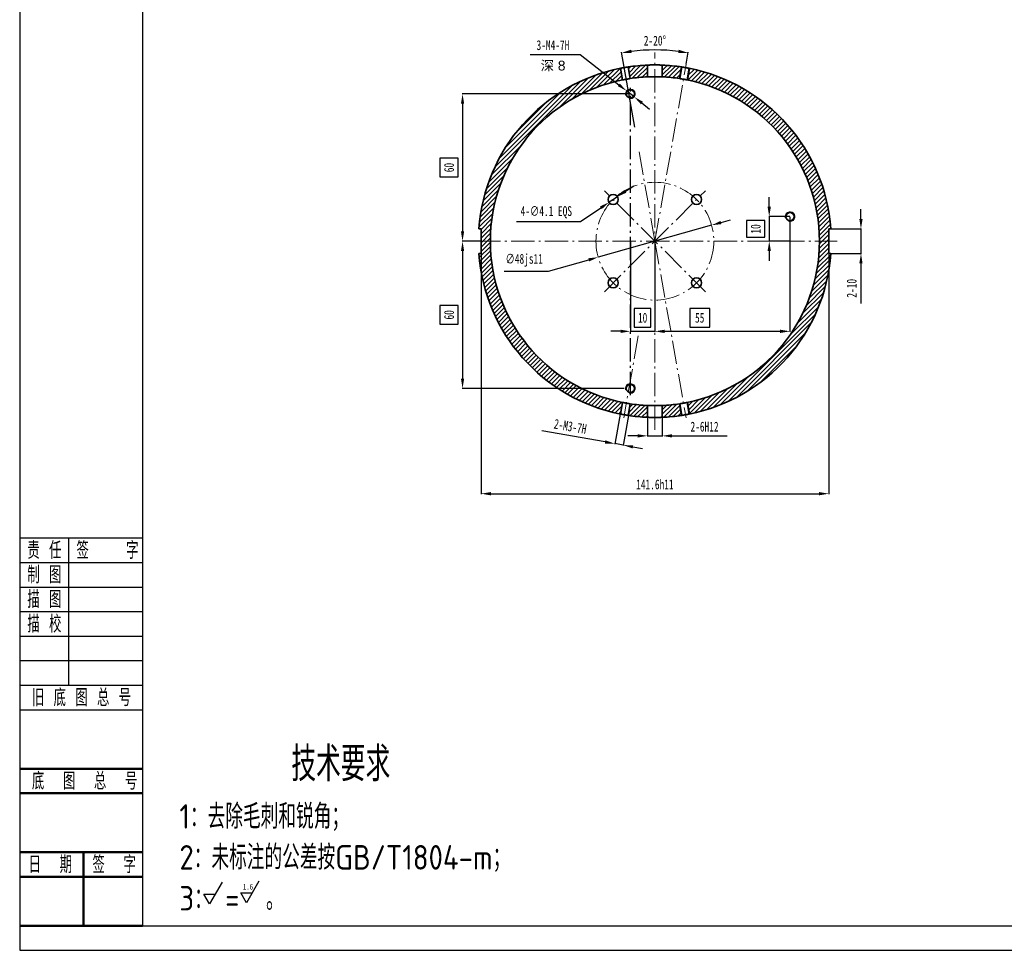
# Model space of a CAD drawing. Header units: millimetres. Extents: x -33921 to -29933, y -26486 to -26076.
# Tile 1 of 34: x -33921 to -33721, y -26375 to -26186. Entities that reach past the tile are written whole.
import ezdxf

# ---------------------------------------------------------------- set-up
doc = ezdxf.new("R2010")
doc.units = ezdxf.units.MM
doc.linetypes.add('GEN7A', pattern=[6.875, 4.75, -0.875, 0.375, -0.875])
doc.linetypes.add('SLD-实线', pattern=[0])
doc.layers.add('尺寸', color=7, linetype='Continuous')
doc.layers.add('尺寸线', color=5, linetype='Continuous', lineweight=15)
doc.layers.add('文字', color=5, linetype='SLD-实线', lineweight=20)
doc.styles.add('SLDTEXTSTYLE5', font='TXT', dxfattribs={"width": 0.7})
doc.styles.get("Standard").update_dxf_attribs({"font": 'arial.ttf', "height": 1})
doc.styles.add('图框文字', font='gbenor.shx', dxfattribs={"bigfont": 'gbcbig.shx'})
doc.styles.add('绘图文字3.5', font='gbenor.shx', dxfattribs={"bigfont": 'gbcbig.shx'})
doc.dimstyles.new('1-2', dxfattribs={"dimtxt": 2, "dimasz": 2, "dimexe": 0.1, "dimexo": 0.05, "dimgap": 0.875, "dimtad": 1, "dimtoh": 1, "dimlfac": 2, "dimrnd": 1e-09, "dimzin": 12, "dimdsep": 46, "dimtxsty": 'SLDTEXTSTYLE5', "dimcen": 0.09, "dimclrd": 5, "dimclre": 5, "dimclrt": 5, "dimadec": 0, "dimazin": 3, "dimtfac": 1, "dimtmove": 0, "dimatfit": 3, "dimfxl": 1, "dimfrac": 2, "dimtolj": 1, "dimtzin": 12, "dimarcsym": 0})
doc.dimstyles.new('1-2 A', dxfattribs={"dimtxt": 2, "dimasz": 2, "dimexe": 0.1, "dimexo": 0.05, "dimgap": -0.875, "dimtad": 1, "dimlfac": 2, "dimrnd": 1e-09, "dimzin": 12, "dimdsep": 46, "dimtxsty": 'SLDTEXTSTYLE5', "dimcen": 0.09, "dimclrd": 5, "dimclre": 5, "dimclrt": 5, "dimadec": 0, "dimazin": 3, "dimtfac": 1, "dimtmove": 0, "dimatfit": 3, "dimfxl": 1, "dimfrac": 2, "dimtolj": 1, "dimtzin": 12, "dimarcsym": 0})
doc.dimstyles.new('1-2 v', dxfattribs={"dimtxt": 2, "dimasz": 2, "dimexe": 0.1, "dimexo": 0.05, "dimgap": 0.875, "dimtad": 1, "dimlfac": 2, "dimrnd": 1e-09, "dimzin": 12, "dimdsep": 46, "dimtxsty": 'SLDTEXTSTYLE5', "dimcen": 0.09, "dimclrd": 5, "dimclre": 5, "dimclrt": 5, "dimadec": 0, "dimazin": 3, "dimtfac": 1, "dimtmove": 0, "dimatfit": 3, "dimfxl": 1, "dimfrac": 2, "dimtolj": 1, "dimtzin": 12, "dimarcsym": 0})
pattern_1 = [(45, (452.9535, 0), (-0.449012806, 0.449012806), [])]

# ---------------------------------------------------------------- blocks, each defined once
blk = doc.blocks.new('*D672')
at = {"layer": 'Defpoints', "color": 0, "transparency": 16777216}
for p in [(-33780.12, -26227.45), (-33803.22, -26233.97)]:
    blk.add_point(p, dxfattribs=at)
at = {"layer": '尺寸线', "color": 5, "lineweight": -2, "transparency": 16777216}
for p, q in [((-33780.12, -26227.45), (-33803.22, -26233.97)), ((-33778.2, -26226.91), (-33776.27, -26226.37)), ((-33813.32, -26236.81), (-33805.14, -26234.51)), ((-33822.36, -26236.81), (-33813.32, -26236.81))]:
    blk.add_line(p, q, dxfattribs=at)
at = {"layer": '尺寸线', "color": 5, "transparency": 16777216}
for points in [[(-33778.29, -26226.59), (-33778.11, -26227.23), (-33780.12, -26227.45)], [(-33805.24, -26234.19), (-33805.05, -26234.83), (-33803.22, -26233.97)]]:
    blk.add_solid(points, dxfattribs=at)
at = {"layer": '尺寸线', "color": 5, "transparency": 16777216, "insert": (-33818.28, -26234.6), "char_height": 2, "attachment_point": 5, "style": 'SLDTEXTSTYLE5'}
blk.add_mtext('\\A1;∅48js11', dxfattribs=at)
blk = doc.blocks.new('*D663')
at = {"layer": 'Defpoints', "color": 0, "transparency": 16777216}
for p in [(-33799.3, -26221.65), (-33801.01, -26222.79)]:
    blk.add_point(p, dxfattribs=at)
at = {"layer": '尺寸线', "color": 5, "lineweight": -2, "transparency": 16777216}
for p, q in [((-33797.64, -26220.54), (-33795.98, -26219.43)), ((-33799.3, -26221.65), (-33801.01, -26222.79)), ((-33806.84, -26226.7), (-33802.67, -26223.91)), ((-33819.85, -26226.7), (-33806.84, -26226.7))]:
    blk.add_line(p, q, dxfattribs=at)
at = {"layer": '尺寸线', "color": 5, "transparency": 16777216}
for points in [[(-33797.83, -26220.26), (-33797.46, -26220.82), (-33799.3, -26221.65)], [(-33802.85, -26223.63), (-33802.48, -26224.18), (-33801.01, -26222.79)]]:
    blk.add_solid(points, dxfattribs=at)
at = {"layer": '尺寸线', "color": 5, "transparency": 16777216, "insert": (-33813.78, -26224.83), "char_height": 2, "attachment_point": 5, "style": 'SLDTEXTSTYLE5'}
blk.add_mtext('\\A1;4-∅4.1 EQS', dxfattribs=at)
blk = doc.blocks.new('*D664')
at = {"layer": 'Defpoints', "color": 0, "transparency": 16777216}
for p in [(-33796.67, -26230.71), (-33791.67, -26230.71), (-33791.67, -26249.07)]:
    blk.add_point(p, dxfattribs=at)
at = {"layer": '尺寸线', "color": 5, "lineweight": -2, "transparency": 16777216}
for p, q in [((-33796.67, -26230.76), (-33796.67, -26249.17)), ((-33791.67, -26230.76), (-33791.67, -26249.17)), ((-33792.48, -26244.45), (-33795.86, -26244.45)), ((-33795.86, -26244.45), (-33795.86, -26248.2)), ((-33792.48, -26248.2), (-33792.48, -26244.45)), ((-33798.67, -26249.07), (-33800.67, -26249.07)), ((-33796.67, -26249.07), (-33791.67, -26249.07)), ((-33795.86, -26248.2), (-33792.48, -26248.2)), ((-33789.67, -26249.07), (-33787.67, -26249.07))]:
    blk.add_line(p, q, dxfattribs=at)
at = {"layer": '尺寸线', "color": 5, "transparency": 16777216}
for points in [[(-33798.67, -26248.74), (-33798.67, -26249.41), (-33796.67, -26249.07)], [(-33789.67, -26248.74), (-33789.67, -26249.41), (-33791.67, -26249.07)]]:
    blk.add_solid(points, dxfattribs=at)
at = {"layer": '尺寸线', "color": 5, "transparency": 16777216, "insert": (-33794.17, -26246.32), "char_height": 2, "attachment_point": 5, "style": 'SLDTEXTSTYLE5'}
blk.add_mtext('\\A1;10', dxfattribs=at)
blk = doc.blocks.new('*D665')
at = {"layer": 'Defpoints', "color": 0, "transparency": 16777216}
for p in [(-33796.67, -26200.71), (-33830.83, -26230.71), (-33827.07, -26230.71)]:
    blk.add_point(p, dxfattribs=at)
at = {"layer": '尺寸线', "color": 5, "lineweight": -2, "transparency": 16777216}
for p, q in [((-33796.72, -26200.71), (-33830.93, -26200.71)), ((-33830.83, -26202.71), (-33830.83, -26228.71)), ((-33831.7, -26213.78), (-33835.45, -26213.78)), ((-33835.45, -26213.78), (-33835.45, -26217.63)), ((-33831.7, -26217.63), (-33831.7, -26213.78)), ((-33835.45, -26217.63), (-33831.7, -26217.63)), ((-33827.12, -26230.71), (-33830.93, -26230.71))]:
    blk.add_line(p, q, dxfattribs=at)
at = {"layer": '尺寸线', "color": 5, "transparency": 16777216}
for points in [[(-33831.16, -26202.71), (-33830.5, -26202.71), (-33830.83, -26200.71)], [(-33831.16, -26228.71), (-33830.5, -26228.71), (-33830.83, -26230.71)]]:
    blk.add_solid(points, dxfattribs=at)
at = {"layer": '尺寸线', "color": 5, "transparency": 16777216, "insert": (-33833.58, -26215.71), "char_height": 2, "attachment_point": 5, "rotation": 90, "style": 'SLDTEXTSTYLE5'}
blk.add_mtext('\\A1;60', dxfattribs=at)
blk = doc.blocks.new('*D666')
at = {"layer": 'Defpoints', "color": 0, "transparency": 16777216}
for p in [(-33827.07, -26230.71), (-33830.83, -26260.71), (-33797.91, -26260.71)]:
    blk.add_point(p, dxfattribs=at)
at = {"layer": '尺寸线', "color": 5, "lineweight": -2, "transparency": 16777216}
for p, q in [((-33827.12, -26230.71), (-33830.93, -26230.71)), ((-33830.83, -26232.71), (-33830.83, -26258.71)), ((-33831.7, -26243.78), (-33835.45, -26243.78)), ((-33835.45, -26243.78), (-33835.45, -26247.63)), ((-33831.7, -26247.63), (-33831.7, -26243.78)), ((-33835.45, -26247.63), (-33831.7, -26247.63)), ((-33797.96, -26260.71), (-33830.93, -26260.71))]:
    blk.add_line(p, q, dxfattribs=at)
at = {"layer": '尺寸线', "color": 5, "transparency": 16777216}
for points in [[(-33831.16, -26232.71), (-33830.5, -26232.71), (-33830.83, -26230.71)], [(-33831.16, -26258.71), (-33830.5, -26258.71), (-33830.83, -26260.71)]]:
    blk.add_solid(points, dxfattribs=at)
at = {"layer": '尺寸线', "color": 5, "transparency": 16777216, "insert": (-33833.58, -26245.71), "char_height": 2, "attachment_point": 5, "rotation": 90, "style": 'SLDTEXTSTYLE5'}
blk.add_mtext('\\A1;60', dxfattribs=at)
blk = doc.blocks.new('*D667')
at = {"layer": 'Defpoints', "color": 0, "transparency": 16777216}
for p in [(-33764.17, -26225.71), (-33791.67, -26230.71), (-33764.17, -26249.07)]:
    blk.add_point(p, dxfattribs=at)
at = {"layer": '尺寸线', "color": 5, "lineweight": -2, "transparency": 16777216}
for p, q in [((-33764.17, -26225.76), (-33764.17, -26249.17)), ((-33791.67, -26230.76), (-33791.67, -26249.17)), ((-33780.51, -26244.45), (-33784.59, -26244.45)), ((-33784.59, -26244.45), (-33784.59, -26248.2)), ((-33780.51, -26248.2), (-33780.51, -26244.45)), ((-33789.67, -26249.07), (-33766.17, -26249.07)), ((-33784.59, -26248.2), (-33780.51, -26248.2))]:
    blk.add_line(p, q, dxfattribs=at)
at = {"layer": '尺寸线', "color": 5, "transparency": 16777216}
for points in [[(-33789.67, -26248.74), (-33789.67, -26249.41), (-33791.67, -26249.07)], [(-33766.17, -26248.74), (-33766.17, -26249.41), (-33764.17, -26249.07)]]:
    blk.add_solid(points, dxfattribs=at)
at = {"layer": '尺寸线', "color": 5, "transparency": 16777216, "insert": (-33782.55, -26246.32), "char_height": 2, "attachment_point": 5, "style": 'SLDTEXTSTYLE5'}
blk.add_mtext('\\A1;55', dxfattribs=at)
blk = doc.blocks.new('*D668')
at = {"layer": 'Defpoints', "color": 0, "transparency": 16777216}
for p in [(-33764.17, -26225.71), (-33768.39, -26230.71), (-33764.17, -26230.71)]:
    blk.add_point(p, dxfattribs=at)
at = {"layer": '尺寸线', "color": 5, "lineweight": -2, "transparency": 16777216}
for p, q in [((-33768.39, -26223.71), (-33768.39, -26221.71)), ((-33769.27, -26226.52), (-33773.02, -26226.52)), ((-33773.02, -26226.52), (-33773.02, -26229.9)), ((-33769.27, -26229.9), (-33769.27, -26226.52)), ((-33764.22, -26225.71), (-33768.49, -26225.71)), ((-33768.39, -26225.71), (-33768.39, -26230.71)), ((-33773.02, -26229.9), (-33769.27, -26229.9)), ((-33764.22, -26230.71), (-33768.49, -26230.71)), ((-33768.39, -26232.71), (-33768.39, -26234.71))]:
    blk.add_line(p, q, dxfattribs=at)
at = {"layer": '尺寸线', "color": 5, "transparency": 16777216}
for points in [[(-33768.73, -26223.71), (-33768.06, -26223.71), (-33768.39, -26225.71)], [(-33768.73, -26232.71), (-33768.06, -26232.71), (-33768.39, -26230.71)]]:
    blk.add_solid(points, dxfattribs=at)
at = {"layer": '尺寸线', "color": 5, "transparency": 16777216, "insert": (-33771.14, -26228.21), "char_height": 2, "attachment_point": 5, "rotation": 90, "style": 'SLDTEXTSTYLE5'}
blk.add_mtext('\\A1;10', dxfattribs=at)
blk = doc.blocks.new('*D673')
at = {"layer": 'Defpoints', "color": 0, "transparency": 16777216}
for p in [(-33797.46, -26200.09), (-33795.88, -26201.33)]:
    blk.add_point(p, dxfattribs=at)
at = {"layer": '尺寸线', "color": 5, "lineweight": -2, "transparency": 16777216}
for p, q in [((-33817.09, -26192.68), (-33806.88, -26192.68)), ((-33806.88, -26192.68), (-33799.03, -26198.85)), ((-33795.88, -26201.33), (-33797.46, -26200.09)), ((-33794.31, -26202.56), (-33792.74, -26203.8))]:
    blk.add_line(p, q, dxfattribs=at)
at = {"layer": '尺寸线', "color": 5, "transparency": 16777216}
for points in [[(-33798.82, -26198.59), (-33799.23, -26199.12), (-33797.46, -26200.09)], [(-33794.11, -26202.3), (-33794.52, -26202.82), (-33795.88, -26201.33)]]:
    blk.add_solid(points, dxfattribs=at)
at = {"layer": '尺寸线', "color": 5, "transparency": 16777216, "insert": (-33812.43, -26190.8), "char_height": 2, "attachment_point": 5, "style": 'SLDTEXTSTYLE5'}
blk.add_mtext('\\A1;3-M4-7H', dxfattribs=at)
blk = doc.blocks.new('*D669')
at = {"layer": 'Defpoints', "color": 0, "transparency": 16777216}
for p in [(-33793.17, -26266.55), (-33790.17, -26266.58), (-33790.17, -26270.36)]:
    blk.add_point(p, dxfattribs=at)
at = {"layer": '尺寸线', "color": 5, "lineweight": -2, "transparency": 16777216}
for p, q in [((-33793.17, -26266.6), (-33793.17, -26270.46)), ((-33790.17, -26266.63), (-33790.17, -26270.46)), ((-33795.17, -26270.36), (-33797.17, -26270.36)), ((-33793.17, -26270.36), (-33790.17, -26270.36)), ((-33788.17, -26270.36), (-33776.95, -26270.36))]:
    blk.add_line(p, q, dxfattribs=at)
at = {"layer": '尺寸线', "color": 5, "transparency": 16777216}
for points in [[(-33795.17, -26270.03), (-33795.17, -26270.7), (-33793.17, -26270.36)], [(-33788.17, -26270.03), (-33788.17, -26270.7), (-33790.17, -26270.36)]]:
    blk.add_solid(points, dxfattribs=at)
at = {"layer": '尺寸线', "color": 5, "transparency": 16777216, "insert": (-33781.56, -26268.49), "char_height": 2, "attachment_point": 5, "style": 'SLDTEXTSTYLE5'}
blk.add_mtext('\\A1;2-6H12', dxfattribs=at)
blk = doc.blocks.new('*D674')
at = {"layer": 'Defpoints', "color": 0, "transparency": 16777216}
for p in [(-33789.4, -26191.81), (-33785.32, -26194.72), (-33795.76, -26207.5), (-33791.67, -26230.71), (-33791.67, -26230.71)]:
    blk.add_point(p, dxfattribs=at)
at = {"layer": '尺寸线', "color": 5, "lineweight": -2, "transparency": 16777216}
for p, q in [((-33795.77, -26207.45), (-33798.45, -26192.24)), ((-33785.32, -26194.67), (-33784.89, -26192.24))]:
    blk.add_line(p, q, dxfattribs=at)
blk.add_arc((-33791.67, -26230.71), 38.96, 82.9415, 97.0585, dxfattribs=at)
at = {"layer": '尺寸线', "color": 5, "transparency": 16777216}
for points in [[(-33796.41, -26192.37), (-33796.51, -26191.71), (-33798.44, -26192.34)], [(-33786.83, -26191.71), (-33786.93, -26192.37), (-33784.9, -26192.34)]]:
    blk.add_solid(points, dxfattribs=at)
at = {"layer": '尺寸线', "color": 5, "transparency": 16777216, "insert": (-33791.67, -26189.87), "char_height": 2, "attachment_point": 5, "style": 'SLDTEXTSTYLE5'}
blk.add_mtext('\\A1;2-20°', dxfattribs=at)
blk = doc.blocks.new('*D675')
at = {"layer": 'Defpoints', "color": 0, "transparency": 16777216}
for p in [(-33798.56, -26264.72), (-33796.83, -26265.02), (-33798.11, -26272.25)]:
    blk.add_point(p, dxfattribs=at)
at = {"layer": '尺寸线', "color": 5, "lineweight": -2, "transparency": 16777216}
for p, q in [((-33798.56, -26264.77), (-33799.85, -26272.05)), ((-33796.84, -26265.07), (-33798.12, -26272.35)), ((-33801.8, -26271.6), (-33814.68, -26269.33)), ((-33798.11, -26272.25), (-33799.83, -26271.95)), ((-33796.14, -26272.6), (-33794.17, -26272.95))]:
    blk.add_line(p, q, dxfattribs=at)
at = {"layer": '尺寸线', "color": 5, "transparency": 16777216}
for points in [[(-33801.74, -26271.27), (-33801.86, -26271.93), (-33799.83, -26271.95)], [(-33796.08, -26272.27), (-33796.2, -26272.93), (-33798.11, -26272.25)]]:
    blk.add_solid(points, dxfattribs=at)
at = {"layer": '尺寸线', "color": 5, "transparency": 16777216, "insert": (-33808.9, -26268.45), "char_height": 2, "attachment_point": 5, "rotation": 350, "style": 'SLDTEXTSTYLE5'}
blk.add_mtext('\\A1;2-M3-7H', dxfattribs=at)
blk = doc.blocks.new('*D670')
at = {"layer": 'Defpoints', "color": 0, "transparency": 16777216}
for p in [(-33827.07, -26230.71), (-33756.27, -26230.71), (-33756.27, -26282.14)]:
    blk.add_point(p, dxfattribs=at)
at = {"layer": '尺寸线', "color": 5, "lineweight": -2, "transparency": 16777216}
for p, q in [((-33827.07, -26230.76), (-33827.07, -26282.24)), ((-33756.27, -26230.76), (-33756.27, -26282.24)), ((-33825.07, -26282.14), (-33758.27, -26282.14))]:
    blk.add_line(p, q, dxfattribs=at)
at = {"layer": '尺寸线', "color": 5, "transparency": 16777216}
for points in [[(-33825.07, -26281.81), (-33825.07, -26282.48), (-33827.07, -26282.14)], [(-33758.27, -26281.81), (-33758.27, -26282.48), (-33756.27, -26282.14)]]:
    blk.add_solid(points, dxfattribs=at)
at = {"layer": '尺寸线', "color": 5, "lineweight": 18, "transparency": 16777216, "insert": (-33791.67, -26280.27), "char_height": 2, "attachment_point": 5, "style": 'SLDTEXTSTYLE5'}
blk.add_mtext('\\A1;141.6h11', dxfattribs=at)
blk = doc.blocks.new('*D671')
at = {"layer": 'Defpoints', "color": 0, "transparency": 16777216}
for p in [(-33755.86, -26228.21), (-33755.86, -26233.21), (-33749.72, -26233.21)]:
    blk.add_point(p, dxfattribs=at)
at = {"layer": '尺寸线', "color": 5, "lineweight": -2, "transparency": 16777216}
for p, q in [((-33749.72, -26226.21), (-33749.72, -26224.21)), ((-33755.81, -26228.21), (-33749.62, -26228.21)), ((-33749.72, -26228.21), (-33749.72, -26233.21)), ((-33755.81, -26233.21), (-33749.62, -26233.21)), ((-33749.72, -26235.21), (-33749.72, -26243.39))]:
    blk.add_line(p, q, dxfattribs=at)
at = {"layer": '尺寸线', "color": 5, "transparency": 16777216}
for points in [[(-33750.05, -26226.21), (-33749.39, -26226.21), (-33749.72, -26228.21)], [(-33750.05, -26235.21), (-33749.39, -26235.21), (-33749.72, -26233.21)]]:
    blk.add_solid(points, dxfattribs=at)
at = {"layer": '尺寸线', "color": 5, "transparency": 16777216, "insert": (-33751.6, -26240.3), "char_height": 2, "attachment_point": 5, "rotation": 90, "style": 'SLDTEXTSTYLE5'}
blk.add_mtext('\\A1;2-10', dxfattribs=at)

msp = doc.modelspace()

# ---------------------------------------------------------------- hatches: boundary and pattern name
at = {"layer": '尺寸', "linetype": 'Continuous', "lineweight": 18}
h = msp.add_hatch(dxfattribs=at)
h.set_pattern_fill('ANSI31', color=5, scale=0.2, style=0)
h.set_pattern_definition(pattern_1)
edge = h.paths.add_edge_path(flags=0)
edge.add_arc((-33791.6702, -26230.7083), 33.5, 101.325618, 258.674382, ccw=False)
edge.add_line((-33798.2491, -26197.8606), (-33798.666, -26195.4965))
edge.add_arc((-33791.6702, -26230.7083), 35.9, 101.236983, 176.006811)
edge.add_line((-33827.4831, -26228.2083), (-33827.0702, -26228.2083))
edge.add_line((-33827.0702, -26228.2083), (-33827.0702, -26233.2083))
edge.add_line((-33827.0702, -26233.2083), (-33827.4831, -26233.2083))
edge.add_arc((-33791.6702, -26230.7083), 35.9, 183.993189, 258.763017)
edge.add_line((-33798.666, -26265.92), (-33798.2491, -26263.5559))
h = msp.add_hatch(dxfattribs=at)
h.set_pattern_fill('ANSI31', color=5, scale=0.2, style=0)
h.set_pattern_definition(pattern_1)
h.paths.add_polyline_path([(-33793.1702, -26194.8396, 0.02779431), (-33797.1395, -26195.2273), (-33796.7226, -26197.5914, -0.02665767), (-33793.1702, -26197.2419)])
h = msp.add_hatch(dxfattribs=at)
h.set_pattern_fill('ANSI31', color=5, scale=0.2, style=0)
h.set_pattern_definition(pattern_1)
edge = h.paths.add_edge_path(flags=0)
edge.add_line((-33786.6178, -26197.5914), (-33786.2009, -26195.2273))
edge.add_arc((-33791.6702, -26230.7083), 35.9, 81.236983, 87.605329)
edge.add_line((-33790.1702, -26194.8396), (-33790.1702, -26197.2419))
edge.add_arc((-33791.6702, -26230.7083), 33.5, 81.325618, 87.433659, ccw=False)
h = msp.add_hatch(dxfattribs=at)
h.set_pattern_fill('ANSI31', color=5, scale=0.2, style=0)
h.set_pattern_definition(pattern_1)
edge = h.paths.add_edge_path(flags=0)
edge.add_arc((-33791.6702, -26230.7083), 33.5, -78.674382, 78.674382, ccw=False)
edge.add_line((-33785.0913, -26263.5559), (-33784.6745, -26265.92))
edge.add_arc((-33791.6702, -26230.7083), 35.9, 281.236983, 356.006811)
edge.add_line((-33755.8574, -26233.2083), (-33756.2702, -26233.2083))
edge.add_line((-33756.2702, -26233.2083), (-33756.2702, -26228.2083))
edge.add_line((-33756.2702, -26228.2083), (-33755.8574, -26228.2083))
edge.add_arc((-33791.6702, -26230.7083), 35.9, 3.993189, 78.763017)
edge.add_line((-33784.6745, -26195.4965), (-33785.0913, -26197.8606))
h = msp.add_hatch(dxfattribs=at)
h.set_pattern_fill('ANSI31', color=5, scale=0.2, style=0)
h.set_pattern_definition(pattern_1)
edge = h.paths.add_edge_path(flags=0)
edge.add_line((-33796.7226, -26263.8251), (-33797.1395, -26266.1892))
edge.add_arc((-33791.6702, -26230.7083), 35.9, 261.236983, 267.605329)
edge.add_line((-33793.1702, -26266.5769), (-33793.1702, -26264.1747))
edge.add_arc((-33791.6702, -26230.7083), 33.5, 261.325618, 267.433659, ccw=False)
h = msp.add_hatch(dxfattribs=at)
h.set_pattern_fill('ANSI31', color=5, scale=0.2, style=0)
h.set_pattern_definition(pattern_1)
h.paths.add_polyline_path([(-33786.6178, -26263.8251, -0.02665767), (-33790.1702, -26264.1747), (-33790.1702, -26266.5769, 0.02779431), (-33786.2009, -26266.1892)])

# ---------------------------------------------------------------- linework, layer by layer
at = {"color": 7, "linetype": 'Continuous', "lineweight": 18}
for p, q in [((-33798.3476, -26197.878), (-33798.7644, -26195.5139)), ((-33796.6242, -26197.5741), (-33797.041, -26195.21)), ((-33786.7163, -26197.5741), (-33786.2994, -26195.21)), ((-33784.9929, -26197.878), (-33784.576, -26195.5139)), ((-33798.3476, -26263.5386), (-33798.7644, -26265.9027)), ((-33784.9929, -26263.5386), (-33784.576, -26265.9027)), ((-33796.6242, -26263.8425), (-33797.041, -26266.2066)), ((-33786.7163, -26263.8425), (-33786.2994, -26266.2066))]:
    msp.add_line(p, q, dxfattribs=at)
at = {"color": 7, "linetype": 'Continuous', "lineweight": 35}
for p, q in [((-33798.2491, -26197.8606), (-33798.666, -26195.4965)), ((-33798.2491, -26197.8606), (-33798.666, -26195.4965)), ((-33796.7226, -26197.5914), (-33797.1395, -26195.2273)), ((-33796.7227, -26197.5915), (-33797.1395, -26195.2274)), ((-33793.1702, -26194.8396), (-33793.1702, -26197.2419)), ((-33790.1702, -26197.2419), (-33790.1702, -26194.8396)), ((-33786.2009, -26195.2273), (-33786.6178, -26197.5914)), ((-33786.2009, -26195.2274), (-33786.6178, -26197.5915)), ((-33785.0913, -26197.8606), (-33784.6745, -26195.4965)), ((-33785.0913, -26197.8606), (-33784.6745, -26195.4965)), ((-33827.0702, -26228.2083), (-33827.4831, -26228.2083)), ((-33827.0702, -26233.2083), (-33827.0702, -26228.2083)), ((-33755.8574, -26228.2083), (-33756.2702, -26228.2083)), ((-33756.2702, -26228.2083), (-33756.2702, -26233.2083)), ((-33827.4831, -26233.2083), (-33827.0702, -26233.2083)), ((-33756.2702, -26233.2083), (-33755.8574, -26233.2083)), ((-33798.666, -26265.92), (-33798.2491, -26263.5559)), ((-33798.666, -26265.9201), (-33798.2491, -26263.5559)), ((-33784.6745, -26265.92), (-33785.0913, -26263.5559)), ((-33784.6745, -26265.9201), (-33785.0913, -26263.5559)), ((-33797.1395, -26266.1892), (-33796.7226, -26263.8251)), ((-33797.1395, -26266.1892), (-33796.7227, -26263.8251)), ((-33793.1702, -26264.1747), (-33793.1702, -26266.5769)), ((-33790.1702, -26266.5769), (-33790.1702, -26264.1747)), ((-33786.2009, -26266.1892), (-33786.6178, -26263.8251)), ((-33786.2009, -26266.1892), (-33786.6178, -26263.8251))]:
    msp.add_line(p, q, dxfattribs=at)
at = {"color": 0, "lineweight": 30}
for p, q in [((-33920.9901, -26291.151), (-33895.9901, -26291.151)), ((-33910.9901, -26321.151), (-33910.9901, -26291.151)), ((-33920.9901, -26296.151), (-33895.9901, -26296.151)), ((-33920.9901, -26301.151), (-33895.9901, -26301.151)), ((-33920.9901, -26306.151), (-33895.9901, -26306.151)), ((-33920.9901, -26311.151), (-33895.9901, -26311.151)), ((-33920.9901, -26316.151), (-33895.9901, -26316.151)), ((-33920.9901, -26321.151), (-33895.9901, -26321.151)), ((-33920.9901, -26326.151), (-33895.9901, -26326.151))]:
    msp.add_line(p, q, dxfattribs=at)
at = {"color": 0, "lineweight": 50}
for p, q in [((-33920.9901, -26338.151), (-33895.9901, -26338.151)), ((-33920.9901, -26343.151), (-33895.9901, -26343.151)), ((-33920.9901, -26355.151), (-33895.9901, -26355.151)), ((-33907.9901, -26355.151), (-33907.9901, -26370.151)), ((-33920.9901, -26360.151), (-33895.9901, -26360.151)), ((-33895.9901, -26370.151), (-33920.9901, -26370.151))]:
    msp.add_line(p, q, dxfattribs=at)
at = {"lineweight": 30}
for points in [[(-33920.9901, -26375.151), (-33500.9901, -26375.151), (-33500.9901, -26078.151), (-33920.9901, -26078.151)], [(-33895.9901, -26370.151), (-33505.9901, -26370.151), (-33505.9901, -26083.151), (-33895.9901, -26083.151)]]:
    msp.add_lwpolyline(points, close=True, dxfattribs=at)
for points in [[(-33879.7873, -26361.2908), (-33882.3277, -26365.6908), (-33883.4824, -26363.6908), (-33881.173, -26363.6908)], [(-33872.273, -26361.0497), (-33874.8134, -26365.4497), (-33875.9681, -26363.4497), (-33873.6587, -26363.4497)]]:
    msp.add_lwpolyline(points)
at = {"color": 7, "linetype": 'Continuous', "lineweight": 35}
for centre in [(-33796.6702, -26200.7083), (-33764.1702, -26225.7083), (-33796.6702, -26260.7083)]:
    msp.add_circle(centre, 0.825, dxfattribs=at)
for centre, radius, start, end in [((-33791.6702, -26230.7083), 35.9, 101.236983, 176.006811), ((-33791.6702, -26230.7083), 35.9, 92.394671, 98.763017), ((-33791.6702, -26230.7083), 35.9, 81.236983, 87.605329), ((-33791.6702, -26230.7083), 35.9, 3.993189, 78.763017), ((-33791.6702, -26230.7083), 33.5, 92.566341, 98.674382), ((-33791.6702, -26230.7083), 33.5, 81.325618, 87.433659), ((-33791.6702, -26230.7083), 33.5, 101.325618, 258.674382), ((-33791.6702, -26230.7083), 33.5, 281.325618, 78.674382), ((-33800.1555, -26222.223), 1.025, 90, 270), ((-33800.1555, -26222.223), 1.025, 270, 90), ((-33783.1849, -26222.223), 1.025, 90, 270), ((-33783.1849, -26222.223), 1.025, 270, 90), ((-33791.6702, -26230.7083), 35.9, 183.993189, 258.763017), ((-33791.6702, -26230.7083), 35.9, 281.236983, 356.006811), ((-33800.1555, -26239.1935), 1.025, 90, 270), ((-33800.1555, -26239.1935), 1.025, 270, 90), ((-33783.1849, -26239.1935), 1.025, 90, 270), ((-33783.1849, -26239.1935), 1.025, 270, 90), ((-33791.6702, -26230.7083), 33.5, 261.325618, 267.433659), ((-33791.6702, -26230.7083), 33.5, 272.566341, 278.674382), ((-33791.6702, -26230.7083), 35.9, 261.236983, 267.605329), ((-33791.6702, -26230.7083), 35.9, 272.394671, 278.763017)]:
    msp.add_arc(centre, radius, start, end, dxfattribs=at)
at = {"color": 7, "linetype": 'Continuous', "lineweight": 18}
for centre in [(-33796.6702, -26200.7083), (-33764.1702, -26225.7083), (-33796.6702, -26260.7083)]:
    msp.add_arc(centre, 1, 255, 195, dxfattribs=at)
at = {"color": 7, "linetype": 'Continuous', "lineweight": 35}
for points, knots in [([(-33797.1395, -26195.2273), (-33797.1399, -26195.2274), (-33797.1408, -26195.2275), (-33797.1482, -26195.2286), (-33797.1615, -26195.2306), (-33797.1823, -26195.2338), (-33797.2116, -26195.2384), (-33797.2507, -26195.2445), (-33797.3004, -26195.2525), (-33797.3925, -26195.2672), (-33797.538, -26195.291), (-33797.7293, -26195.3232), (-33797.9372, -26195.3592), (-33798.1916, -26195.4054), (-33798.4078, -26195.446), (-33798.5379, -26195.4712), (-33798.6019, -26195.4837), (-33798.6414, -26195.4915), (-33798.6625, -26195.4957), (-33798.6649, -26195.4962), (-33798.666, -26195.4965)], [0, 0, 0, 0, 0.02380737, 0.04972057, 0.07773941, 0.10786365, 0.14009301, 0.17442719, 0.21086585, 0.24940863, 0.34873595, 0.43271144, 0.50128651, 0.60899291, 0.75088979, 0.81144131, 0.86663164, 0.91645702, 0.96091409, 1, 1, 1, 1]), ([(-33793.1702, -26194.8396), (-33793.1699, -26194.8396), (-33793.1692, -26194.8396), (-33793.1637, -26194.8393), (-33793.155, -26194.839), (-33793.1385, -26194.8383), (-33793.1093, -26194.8371), (-33793.044, -26194.8345), (-33792.9288, -26194.8302), (-33792.7417, -26194.824), (-33792.5127, -26194.8179), (-33792.2942, -26194.8135), (-33792.1083, -26194.8108), (-33791.9646, -26194.8094), (-33791.8181, -26194.8084), (-33791.7195, -26194.8083), (-33791.6702, -26194.8083)], [0, 0, 0, 0, 0.030875, 0.06170664, 0.09256779, 0.12353108, 0.18562185, 0.24771959, 0.37241987, 0.49755442, 0.62301231, 0.7486745, 0.81152004, 0.87440423, 0.93724844, 1, 1, 1, 1]), ([(-33791.6702, -26194.8083), (-33791.6456, -26194.8083), (-33791.5964, -26194.8083), (-33791.5228, -26194.8085), (-33791.4494, -26194.8089), (-33791.3523, -26194.8096), (-33791.2325, -26194.8108), (-33791.0468, -26194.8135), (-33790.8282, -26194.8178), (-33790.5992, -26194.824), (-33790.412, -26194.8302), (-33790.2967, -26194.8345), (-33790.2312, -26194.8371), (-33790.1963, -26194.8385), (-33790.1743, -26194.8394), (-33790.1716, -26194.8395), (-33790.1702, -26194.8396)], [0, 0, 0, 0, 0.03137302, 0.06269526, 0.09404302, 0.12549241, 0.18831893, 0.25112889, 0.37674473, 0.50219668, 0.62736157, 0.75212446, 0.81423428, 0.87639862, 0.93823729, 1, 1, 1, 1]), ([(-33784.6745, -26195.4965), (-33784.6749, -26195.4964), (-33784.6757, -26195.4962), (-33784.6831, -26195.4947), (-33784.6963, -26195.492), (-33784.7169, -26195.4879), (-33784.7461, -26195.4822), (-33784.7849, -26195.4746), (-33784.8345, -26195.465), (-33784.9262, -26195.4473), (-33785.0713, -26195.4199), (-33785.2624, -26195.3847), (-33785.4698, -26195.3475), (-33785.7236, -26195.304), (-33785.94, -26195.2684), (-33786.0711, -26195.2475), (-33786.1361, -26195.2372), (-33786.1761, -26195.231), (-33786.1974, -26195.2278), (-33786.1998, -26195.2275), (-33786.2009, -26195.2273)], [0, 0, 0, 0, 0.02378655, 0.04969339, 0.07772032, 0.10786709, 0.14013342, 0.17451901, 0.21102351, 0.24964655, 0.34900356, 0.43304023, 0.50170814, 0.60901232, 0.74994387, 0.81083612, 0.86629154, 0.91630621, 0.96087669, 1, 1, 1, 1]), ([(-33798.2491, -26197.8606), (-33798.2487, -26197.8605), (-33798.2478, -26197.8603), (-33798.2405, -26197.8588), (-33798.2273, -26197.8561), (-33798.2067, -26197.852), (-33798.1775, -26197.8462), (-33798.1387, -26197.8386), (-33798.0891, -26197.8289), (-33797.9974, -26197.8111), (-33797.8524, -26197.7836), (-33797.6613, -26197.7483), (-33797.4539, -26197.711), (-33797.2001, -26197.6676), (-33796.9836, -26197.6322), (-33796.8525, -26197.6114), (-33796.7875, -26197.6013), (-33796.7475, -26197.5951), (-33796.7262, -26197.5919), (-33796.7238, -26197.5916), (-33796.7226, -26197.5914)], [0, 0, 0, 0, 0.023786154, 0.04969265, 0.077719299, 0.107865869, 0.14013209, 0.174517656, 0.211022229, 0.249645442, 0.34900262, 0.433039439, 0.501707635, 0.609012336, 0.749943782, 0.810836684, 0.866292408, 0.916307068, 0.960877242, 1, 1, 1, 1]), ([(-33793.1702, -26197.2419), (-33793.1697, -26197.2418), (-33793.1686, -26197.2417), (-33793.1596, -26197.2412), (-33793.1438, -26197.2404), (-33793.1193, -26197.2392), (-33793.0852, -26197.2377), (-33793.0402, -26197.2358), (-33792.9832, -26197.2336), (-33792.913, -26197.2311), (-33792.8289, -26197.2282), (-33792.7106, -26197.2243), (-33792.5552, -26197.2199), (-33792.365, -26197.2157), (-33792.1764, -26197.2124), (-33791.9959, -26197.2101), (-33791.8281, -26197.2086), (-33791.7209, -26197.2084), (-33791.6702, -26197.2083)], [0, 0, 0, 0, 0.03782702, 0.07837594, 0.12164697, 0.16764026, 0.21635588, 0.26779383, 0.32195409, 0.37883658, 0.43844119, 0.50076777, 0.6026611, 0.69708218, 0.78402845, 0.86349779, 0.93548861, 1, 1, 1, 1]), ([(-33791.6702, -26197.2083), (-33791.6405, -26197.2083), (-33791.579, -26197.2084), (-33791.4838, -26197.2089), (-33791.383, -26197.2097), (-33791.2774, -26197.2109), (-33791.1677, -26197.2125), (-33791.0551, -26197.2143), (-33790.9409, -26197.2165), (-33790.8266, -26197.219), (-33790.714, -26197.2219), (-33790.5838, -26197.2258), (-33790.4517, -26197.2302), (-33790.3351, -26197.2344), (-33790.2536, -26197.2377), (-33790.2026, -26197.24), (-33790.1749, -26197.2415), (-33790.1717, -26197.2418), (-33790.1702, -26197.2419)], [0, 0, 0, 0, 0.03783745, 0.07839455, 0.1216715, 0.16766845, 0.21638547, 0.26782258, 0.32197974, 0.37885687, 0.43845387, 0.50077059, 0.60265895, 0.69707686, 0.78402176, 0.86349153, 0.93548458, 1, 1, 1, 1]), ([(-33786.6178, -26197.5914), (-33786.6174, -26197.5915), (-33786.6165, -26197.5916), (-33786.6091, -26197.5927), (-33786.5958, -26197.5947), (-33786.575, -26197.5979), (-33786.5457, -26197.6024), (-33786.5066, -26197.6085), (-33786.4569, -26197.6164), (-33786.3647, -26197.631), (-33786.2193, -26197.6546), (-33786.0279, -26197.6868), (-33785.82, -26197.7227), (-33785.5656, -26197.769), (-33785.3494, -26197.8098), (-33785.2194, -26197.8351), (-33785.1553, -26197.8477), (-33785.1159, -26197.8556), (-33785.0948, -26197.8599), (-33785.0924, -26197.8604), (-33785.0913, -26197.8606)], [0, 0, 0, 0, 0.02380698, 0.04971985, 0.07773843, 0.10786249, 0.14009176, 0.17442594, 0.21086471, 0.2494077, 0.34873517, 0.43271083, 0.50128624, 0.60899305, 0.75088972, 0.81144189, 0.86663253, 0.91645788, 0.96091465, 1, 1, 1, 1]), ([(-33796.7226, -26263.8251), (-33796.7231, -26263.825), (-33796.7239, -26263.8249), (-33796.7314, -26263.8238), (-33796.7447, -26263.8218), (-33796.7654, -26263.8186), (-33796.7948, -26263.8141), (-33796.8338, -26263.808), (-33796.8836, -26263.8001), (-33796.9757, -26263.7855), (-33797.1212, -26263.7619), (-33797.3126, -26263.7297), (-33797.5204, -26263.6938), (-33797.7748, -26263.6475), (-33797.991, -26263.6067), (-33798.1211, -26263.5814), (-33798.1851, -26263.5688), (-33798.2246, -26263.5609), (-33798.2456, -26263.5566), (-33798.248, -26263.5561), (-33798.2491, -26263.5559)], [0, 0, 0, 0, 0.02380698, 0.04971985, 0.07773843, 0.10786249, 0.14009176, 0.17442595, 0.21086471, 0.2494077, 0.34873517, 0.43271083, 0.50128625, 0.60899306, 0.75088973, 0.81144189, 0.86663253, 0.91645788, 0.96091465, 1, 1, 1, 1]), ([(-33785.0913, -26263.5559), (-33785.0917, -26263.556), (-33785.0926, -26263.5562), (-33785.1, -26263.5577), (-33785.1131, -26263.5604), (-33785.1337, -26263.5645), (-33785.1629, -26263.5703), (-33785.2018, -26263.5779), (-33785.2513, -26263.5876), (-33785.343, -26263.6054), (-33785.488, -26263.6329), (-33785.6791, -26263.6682), (-33785.8866, -26263.7055), (-33786.1404, -26263.7489), (-33786.3568, -26263.7843), (-33786.4879, -26263.8051), (-33786.5529, -26263.8153), (-33786.5929, -26263.8214), (-33786.6143, -26263.8246), (-33786.6167, -26263.8249), (-33786.6178, -26263.8251)], [0, 0, 0, 0, 0.02378615, 0.04969265, 0.0777193, 0.10786587, 0.14013209, 0.17451765, 0.21102223, 0.24964544, 0.34900262, 0.43303944, 0.50170763, 0.60901234, 0.74994378, 0.81083668, 0.8662924, 0.91630706, 0.96087724, 1, 1, 1, 1]), ([(-33791.6702, -26264.2083), (-33791.6999, -26264.2082), (-33791.7615, -26264.2081), (-33791.8566, -26264.2076), (-33791.9574, -26264.2068), (-33792.063, -26264.2056), (-33792.1726, -26264.2041), (-33792.2852, -26264.2022), (-33792.3994, -26264.2), (-33792.5136, -26264.1975), (-33792.6262, -26264.1946), (-33792.7564, -26264.1907), (-33792.8886, -26264.1863), (-33793.0053, -26264.1821), (-33793.0868, -26264.1788), (-33793.1378, -26264.1765), (-33793.1656, -26264.175), (-33793.1687, -26264.1748), (-33793.1702, -26264.1747)], [0, 0, 0, 0, 0.03783132, 0.07837982, 0.12164574, 0.1676292, 0.21633028, 0.267749, 0.32188532, 0.37873917, 0.43831043, 0.50059897, 0.6025521, 0.69702034, 0.78400109, 0.86349224, 0.93549219, 1, 1, 1, 1]), ([(-33790.1702, -26264.1747), (-33790.1707, -26264.1747), (-33790.1718, -26264.1748), (-33790.1808, -26264.1753), (-33790.1967, -26264.1761), (-33790.2211, -26264.1773), (-33790.2552, -26264.1789), (-33790.3002, -26264.1807), (-33790.3572, -26264.1829), (-33790.4273, -26264.1854), (-33790.5113, -26264.1883), (-33790.6296, -26264.1922), (-33790.785, -26264.1966), (-33790.9753, -26264.2008), (-33791.1639, -26264.2041), (-33791.3445, -26264.2064), (-33791.5123, -26264.2079), (-33791.6195, -26264.2082), (-33791.6702, -26264.2083)], [0, 0, 0, 0, 0.03783376, 0.0783841, 0.12165124, 0.16763533, 0.21633643, 0.26775455, 0.32188967, 0.37874171, 0.43831057, 0.50059608, 0.6025345, 0.69699409, 0.78397228, 0.86346694, 0.93547649, 1, 1, 1, 1]), ([(-33798.666, -26265.92), (-33798.6656, -26265.9201), (-33798.6647, -26265.9203), (-33798.6573, -26265.9218), (-33798.6442, -26265.9245), (-33798.6235, -26265.9286), (-33798.5944, -26265.9343), (-33798.5555, -26265.9419), (-33798.5059, -26265.9515), (-33798.4142, -26265.9692), (-33798.2692, -26265.9966), (-33798.0781, -26266.0318), (-33797.8706, -26266.0691), (-33797.6168, -26266.1125), (-33797.4004, -26266.1481), (-33797.2693, -26266.169), (-33797.2044, -26266.1793), (-33797.1644, -26266.1855), (-33797.143, -26266.1887), (-33797.1406, -26266.189), (-33797.1395, -26266.1892)], [0, 0, 0, 0, 0.02378658, 0.04969343, 0.07772034, 0.10786709, 0.14013339, 0.17451893, 0.21102336, 0.24964631, 0.3490034, 0.43304009, 0.50170799, 0.60901224, 0.74994382, 0.81083604, 0.86629145, 0.91630613, 0.96087664, 1, 1, 1, 1]), ([(-33790.1702, -26266.5769), (-33790.1707, -26266.5769), (-33790.1715, -26266.577), (-33790.1787, -26266.5773), (-33790.1901, -26266.5777), (-33790.2063, -26266.5784), (-33790.2271, -26266.5792), (-33790.2525, -26266.5803), (-33790.3074, -26266.5824), (-33790.413, -26266.5864), (-33790.6014, -26266.5925), (-33790.8299, -26266.5987), (-33791.0916, -26266.6039), (-33791.3752, -26266.6074), (-33791.6702, -26266.6087), (-33791.9651, -26266.6074), (-33792.2485, -26266.6039), (-33792.51, -26266.5987), (-33792.7385, -26266.5926), (-33792.927, -26266.5864), (-33793.0426, -26266.582), (-33793.1088, -26266.5794), (-33793.1442, -26266.578), (-33793.1662, -26266.5771), (-33793.1689, -26266.577), (-33793.1702, -26266.5769)], [0, 0, 0, 0, 0.01791644, 0.03568933, 0.05337403, 0.07102672, 0.08870389, 0.10646179, 0.1243559, 0.18707577, 0.24967357, 0.31224943, 0.37487427, 0.4374442, 0.50000859, 0.56255827, 0.62508702, 0.68765462, 0.75018882, 0.81279196, 0.87555821, 0.90679679, 0.9377484, 0.96871548, 1, 1, 1, 1]), ([(-33786.2009, -26266.1892), (-33786.2005, -26266.1891), (-33786.1996, -26266.189), (-33786.1922, -26266.1879), (-33786.1789, -26266.1859), (-33786.1581, -26266.1827), (-33786.1288, -26266.1781), (-33786.0898, -26266.172), (-33786.0401, -26266.1641), (-33785.9479, -26266.1493), (-33785.8025, -26266.1255), (-33785.6111, -26266.0933), (-33785.4033, -26266.0573), (-33785.1488, -26266.0111), (-33784.9326, -26265.9705), (-33784.8025, -26265.9453), (-33784.7385, -26265.9328), (-33784.699, -26265.925), (-33784.678, -26265.9208), (-33784.6756, -26265.9203), (-33784.6745, -26265.92)], [0, 0, 0, 0, 0.0238074, 0.04972062, 0.07773946, 0.10786368, 0.14009302, 0.17442716, 0.21086578, 0.24940849, 0.34873584, 0.43271134, 0.5012864, 0.60899283, 0.75088972, 0.81144122, 0.86663155, 0.91645694, 0.96091405, 1, 1, 1, 1])]:
    msp.add_open_spline(points, degree=3, knots=knots, dxfattribs=at)
at = {"layer": '尺寸', "color": 1, "linetype": 'GEN7A'}
msp.add_line((-33796.6702, -26262.1018), (-33796.6702, -26199.4583), dxfattribs=at)
at = {"layer": '尺寸线', "color": 1, "linetype": 'GEN7A'}
for p, q in [((-33791.6702, -26269.1411), (-33791.6702, -26192.2755)), ((-33791.6702, -26230.7083), (-33785.3244, -26194.7192)), ((-33791.6702, -26230.7083), (-33794.9853, -26211.9075)), ((-33801.9563, -26240.9944), (-33781.3842, -26220.4223)), ((-33781.3842, -26240.9944), (-33801.9563, -26220.4223)), ((-33827.8262, -26230.7083), (-33754.5726, -26230.7083)), ((-33791.6702, -26230.7083), (-33785.3244, -26266.6974)), ((-33795.0684, -26249.9805), (-33798.0161, -26266.6974))]:
    msp.add_line(p, q, dxfattribs=at)
msp.add_circle((-33791.6702, -26230.7083), 12, dxfattribs=at)

# ---------------------------------------------------------------- texts
at = {"color": 0, "lineweight": 30, "style": '图框文字'}
for s, p in [('责 任', (-33919.4295, -26295.4305)), ('签    字', (-33909.4295, -26295.4305)), ('制 图', (-33919.4295, -26300.4305)), ('描 图', (-33919.4295, -26305.4305)), ('描 校', (-33919.4295, -26310.4305)), ('旧 底 图 总 号', (-33918.5053, -26325.4305)), ('底  图  总  号', (-33918.5053, -26342.4305)), ('日  期', (-33919.1774, -26359.4305)), ('签  字', (-33906.1774, -26359.4305))]:
    msp.add_text(s, height=3.5, dxfattribs=at).set_placement(p)
at = {"color": 7, "linetype": 'Continuous', "insert": (-33875.5291, -26361.5912), "char_height": 1.2, "attachment_point": 1, "style": 'SLDTEXTSTYLE5'}
msp.add_mtext('1.6', dxfattribs=at)
at = {"layer": '尺寸线', "insert": (-33814.9343, -26193.938), "char_height": 2, "attachment_point": 1}
msp.add_mtext_dynamic_manual_height_columns('{\\fSimSun|b0|i0|c134|p2;\\C0;深\\fArial|b0|i0|c0|p34; 8}', width=8.950156, gutter_width=5, heights=[0], dxfattribs=at)
at = {"layer": '文字', "insert": (-33888.4663, -26333.7109), "char_height": 4, "width": 118.926598, "attachment_point": 1, "style": '绘图文字3.5'}
msp.add_mtext('{\\H1.75x;\\C5;      技术要求\\P\\H0.71429x;1：去除毛刺和锐角；\\P2：未标注的公差按GB/T1804-m；\\P3： =  。}', dxfattribs=at)

# ---------------------------------------------------------------- dimensions: what is measured, and where the dimension line sits
at = {"layer": '尺寸线'}
for p1, p2, text, picture, middle in [((-33795.8841, -26201.3263), (-33797.4564, -26200.0902), '3-M4-7H', '*D673', (-33812.426, -26192.6783)), ((-33799.3041, -26221.6523), (-33801.007, -26222.7937), '4-<> EQS', '*D663', (-33813.7841, -26226.7048)), ((-33780.1207, -26227.4513), (-33803.2198, -26233.9653), '<>js11', '*D672', (-33818.2753, -26236.8127))]:
    dim = msp.add_diameter_dim_2p(p1=p1, p2=p2, text=text, dimstyle='1-2', dxfattribs=at)
    dim.commit()
    dim.dimension.update_dxf_attribs({"geometry": picture, "text_midpoint": middle, "dimtype": 163})
dim = msp.add_angular_dim_2l(base=(-33789.4049, -26191.8137), line1=((-33791.6702, -26230.7083), (-33785.3244, -26194.7192)), line2=((-33791.6702, -26230.7083), (-33795.7628, -26207.4983)), text='2-<>', dimstyle='1-2 v', dxfattribs=at)
dim.commit()
dim.dimension.update_dxf_attribs({"geometry": '*D674', "text_midpoint": (-33791.6702, -26189.8727)})
at = {"layer": '尺寸线', "color": 1}
dim = msp.add_linear_dim(base=(-33830.8294, -26230.7083), p1=(-33796.6702, -26200.7083), p2=(-33827.0702, -26230.7083), angle=90, dimstyle='1-2 A', dxfattribs=at)
dim.commit()
dim.dimension.update_dxf_attribs({"geometry": '*D665', "text_midpoint": (-33833.5794, -26215.7083)})
at = {"layer": '尺寸线'}
for base, p1, p2, picture, middle in [((-33768.3918, -26230.7083), (-33764.1702, -26225.7083), (-33764.1702, -26230.7083), '*D668', (-33771.1418, -26228.2083)), ((-33830.8294, -26260.7083), (-33827.0702, -26230.7083), (-33797.9124, -26260.7083), '*D666', (-33833.5794, -26245.7083))]:
    dim = msp.add_linear_dim(base=base, p1=p1, p2=p2, angle=90, dimstyle='1-2 A', dxfattribs=at)
    dim.commit()
    dim.dimension.update_dxf_attribs({"geometry": picture, "text_midpoint": middle})
dim = msp.add_linear_dim(base=(-33749.7211, -26233.2083), p1=(-33755.8574, -26228.2083), p2=(-33755.8574, -26233.2083), angle=90, text='2-<>', dimstyle='1-2 v', dxfattribs=at)
dim.commit()
dim.dimension.update_dxf_attribs({"geometry": '*D671', "text_midpoint": (-33751.5961, -26240.3)})
for base, p1, p2, picture, middle in [((-33764.1702, -26249.0729), (-33791.6702, -26230.7083), (-33764.1702, -26225.7083), '*D667', (-33782.5511, -26249.0729)), ((-33791.6702, -26249.0729), (-33796.6702, -26230.7083), (-33791.6702, -26230.7083), '*D664', (-33794.1702, -26249.0729))]:
    dim = msp.add_linear_dim(base=base, p1=p1, p2=p2, dimstyle='1-2 A', dxfattribs=at)
    dim.commit()
    dim.dimension.update_dxf_attribs({"geometry": picture, "text_midpoint": middle, "dimtype": 160})
at = {"layer": '尺寸线', "lineweight": 18}
dim = msp.add_linear_dim(base=(-33756.2702, -26282.1429), p1=(-33827.0702, -26230.7083), p2=(-33756.2702, -26230.7083), text='<>h11', dimstyle='1-2 v', dxfattribs=at)
dim.commit()
dim.dimension.update_dxf_attribs({"geometry": '*D670', "text_midpoint": (-33791.6702, -26280.2679)})
at = {"layer": '尺寸线'}
dim = msp.add_linear_dim(base=(-33798.1074, -26272.2541), p1=(-33798.556, -26264.7206), p2=(-33796.8326, -26265.0245), angle=350, text='2-M3-7H', dimstyle='1-2 v', dxfattribs=at)
dim.commit()
dim.dimension.update_dxf_attribs({"geometry": '*D675', "text_midpoint": (-33809.2275, -26270.2933), "dimtype": 161})
dim = msp.add_linear_dim(base=(-33790.1702, -26270.3642), p1=(-33793.1702, -26266.5501), p2=(-33790.1702, -26266.5769), text='2-6H12', dimstyle='1-2 v', dxfattribs=at)
dim.commit()
dim.dimension.update_dxf_attribs({"geometry": '*D669', "text_midpoint": (-33781.5619, -26268.4892)})

doc.saveas('drawing.dxf')
